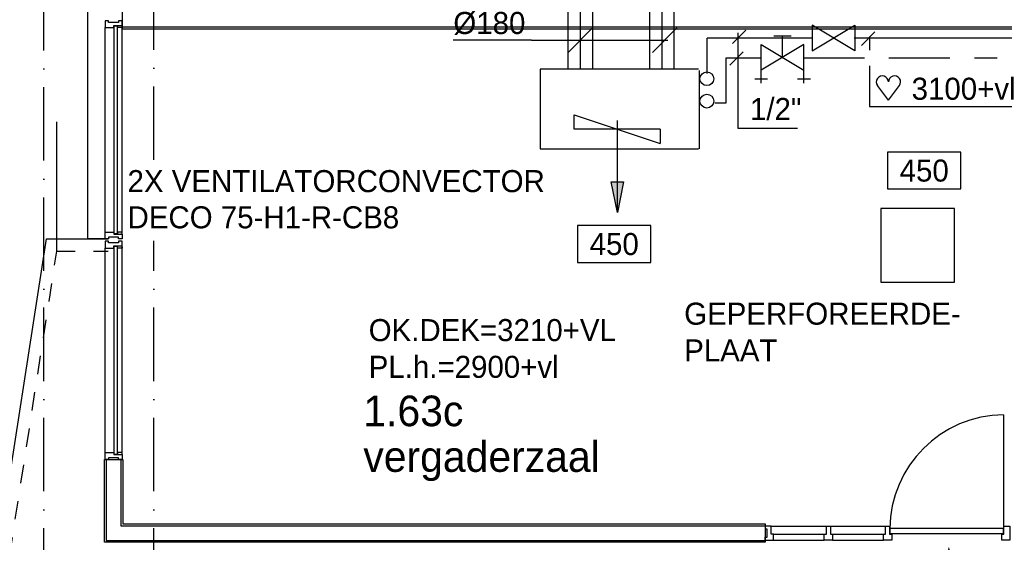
# Model space of a CAD drawing. Extents: x -39327 to 109237, y 358172 to 442272.
# Tile 50 of 96: x 53412 to 61459, y 413025 to 417293. Entities that reach past the tile are written whole.
import ezdxf
from ezdxf.enums import TextEntityAlignment as Align

# ---------------------------------------------------------------- set-up
doc = ezdxf.new("R2010")
doc.units = 0
doc.header["$LTSCALE"] = 100
for name, pattern in [('2322107', [2000, 1000, 1000]), ('2322108', [7, 5, -2]), ('CENTER2', [11.25, 7.5, -1.25, 1.25, -1.25]), ('DASHDOT', [9, 6, -1.5, 0, -1.5]), ('DASHED', [3, 1.5, -1.5]), ('LURETOUR', [6, 4, -2])]:
    doc.linetypes.add(name, pattern=pattern)
doc.layers.get('0').update_dxf_attribs({"linetype": 'CONTINUOUS'})
for name, color, linetype in [('AL$1----_MAATVOERING', 7, 'CONTINUOUS'), ('AL$7----_STRAMIEN', 1, 'DASHDOT'), ('AL21----_BUITENWAND', 4, 'CONTINUOUS'), ('AL22----_BINNENWAND', 7, 'CONTINUOUS'), ('AL23----_VLOEREN', 4, 'CONTINUOUS'), ('AL31----_BUITENKOZ', 7, 'CONTINUOUS'), ('AL32----_BINNENKOZ', 7, 'CONTINUOUS'), ('AL34----_BALUSTRADES', 4, 'DASHED'), ('ALXOU---_GLAS', 7, 'CONTINUOUS'), ('BOUW', 8, 'CONTINUOUS'), ('WL$1----', 4, 'CONTINUOUS'), ('WL561---', 4, 'CONTINUOUS'), ('WL561---_AANVOER', 4, 'CONTINUOUS'), ('WL561---_RETOUR', 4, 'CONTINUOUS'), ('WL570---', 3, 'CONTINUOUS'), ('WL570---_HARTLIJN', 1, 'CONTINUOUS'), ('WL570---_RETOUR', 3, 'CONTINUOUS'), ('WL570---_TOEVOER', 3, 'CONTINUOUS'), ('WM570---', 1, 'CONTINUOUS')]:
    doc.layers.add(name, color=color, linetype=linetype)
doc.styles.add('BURO-018', font='BUROFONT.shx', dxfattribs={"height": 180})
doc.styles.add('BURO-025', font='BUROFONT.shx', dxfattribs={"height": 250})

# ---------------------------------------------------------------- blocks, each defined once
blk = doc.blocks.new('LU-ORND')
at = {"color": 0, "linetype": 'CONTINUOUS'}
for p, q in [((-3, 1.5), (-3, -1.5)), ((3, 1.5), (-3, 1.5)), ((3, -1.5), (3, 1.5)), ((-3, -1.5), (3, -1.5))]:
    blk.add_line(p, q, dxfattribs=at)
blk = doc.blocks.new('2322615')
at = {"color": 0, "linetype": 'CONTINUOUS'}
for p, q in [((-2.5, -7.5), (2.5, 7.5)), ((0, 7.5), (2.5, 7.5)), ((0, 7.5), (0, -7.5)), ((0, -7.5), (-2.5, -7.5))]:
    blk.add_line(p, q, dxfattribs=at)
at = {"color": 0, "linetype": 'CONTINUOUS', "style": 'BURO-018', "flags": 1}
blk.add_attdef('W_ID', (0, 0), '', height=1.8, dxfattribs=at)
blk = doc.blocks.new('LU-PIJL7')
at = {"color": 0, "linetype": 'CONTINUOUS'}
for p, q in [((0, 0), (-15, 0)), ((-5, -1), (-5, 1)), ((-5, 1), (0, 0)), ((0, 0), (-5, -1))]:
    blk.add_line(p, q, dxfattribs=at)
blk.add_solid([(-5, 1), (-5, -1), (0, 0)], dxfattribs=at)
blk = doc.blocks.new('HART')
at = {"color": 1}
for q in [(-39.7, 52.4), (39.7, 52.4)]:
    blk.add_line((0, 0), q, dxfattribs=at)
for centre, start, end in [((-22.1, 65.7), 0, 217.1867), ((22.1, 65.7), 322.8133, 180)]:
    blk.add_arc(centre, 22.1, start, end, dxfattribs=at)
blk = doc.blocks.new('LU-ORNAM-25825800')
at = {"color": 0, "linetype": 'CONTINUOUS'}
for p, q in [((300, 300), (-300, 300)), ((-300, 300), (-300, -300)), ((300, -300), (300, 300)), ((-300, -300), (300, -300))]:
    blk.add_line(p, q, dxfattribs=at)
blk = doc.blocks.new('3048301')
at = {"color": 0, "linetype": 'CONTINUOUS'}
for p, q in [((-2.5, 1.5), (2.5, -1.5)), ((-2.5, -1.5), (-2.5, 1.5)), ((2.5, 1.5), (-2.5, -1.5)), ((2.5, -1.5), (2.5, 1.5))]:
    blk.add_line(p, q, dxfattribs=at)
at = {"color": 0, "linetype": 'CONTINUOUS', "style": 'BURO-018', "flags": 1}
blk.add_attdef('CV_MATCODE', (0, 0), '', height=1.8, dxfattribs=at)
blk = doc.blocks.new('3048301A')
at = {"color": 0, "linetype": 'CONTINUOUS'}
for p, q in [((-1, 2.5), (1, 2.5)), ((0, 0), (0, 2.5)), ((-2.5, 1.5), (2.5, -1.5)), ((-2.5, -3), (-2.5, 1.5)), ((2.5, 1.5), (-2.5, -1.5)), ((2.5, -3), (2.5, 1.5)), ((-3.25, -2.5), (-1.75, -2.5)), ((1.75, -2.5), (3.25, -2.5))]:
    blk.add_line(p, q, dxfattribs=at)
at = {"color": 0, "linetype": 'CONTINUOUS', "style": 'BURO-018', "flags": 1}
blk.add_attdef('CV_MATCODE', (0, 0), '', height=1.8, dxfattribs=at)
blk = doc.blocks.new('LU-1D-K-C8')
at = {"color": 0, "linetype": 'CONTINUOUS'}
for p, q in [((-0.5, 100), (0.5, 100)), ((-0.5, -100), (0.5, -100))]:
    blk.add_line(p, q, dxfattribs=at)
at = {"layer": 'WL570---_HARTLIJN', "linetype": 'CENTER2'}
blk.add_line((-0.5, 0), (0.5, 0), dxfattribs=at)

msp = doc.modelspace()

# ---------------------------------------------------------------- linework, layer by layer
at = {"color": 8, "linetype": 'CONTINUOUS'}
for p, q in [((60004.5, 413089.8), (60004.5, 413156.8)), ((60004.5, 413156.8), (60037.5, 413156.8)), ((60037.5, 413156.8), (60037.5, 413089.8)), ((60488, 413089.8), (60488, 413156.8)), ((60488, 413156.8), (60521, 413156.8)), ((60521, 413156.8), (60521, 413089.8)), ((59987.5, 413042.8), (59987.5, 413089.8)), ((59987.5, 413089.8), (60004.5, 413089.8)), ((60037.5, 413089.8), (60054.5, 413089.8)), ((60054.5, 413089.8), (60054.5, 413042.8)), ((60471, 413042.8), (60471, 413089.8)), ((60471, 413089.8), (60488, 413089.8)), ((60521, 413089.8), (60538, 413089.8)), ((60538, 413089.8), (60538, 413042.8)), ((60054.5, 413042.8), (59987.5, 413042.8)), ((60538, 413042.8), (60471, 413042.8))]:
    msp.add_line(p, q, dxfattribs=at)
at = {"color": 2, "linetype": 'CONTINUOUS'}
for centre in [(59027.6, 416810.9), (59027.6, 416627.8)]:
    msp.add_circle(centre, 56.2, dxfattribs=at)
at = {"layer": 'AL$1----_MAATVOERING', "color": 8}
msp.add_line((53715, 415401.8), (53715, 416458.9), dxfattribs=at)
at = {"layer": 'AL$7----_STRAMIEN', "color": 1}
for p, q in [((53608, 402640.1), (53608, 438822.2)), ((54508, 416147), (54508, 438822.2)), ((54508, 402640.1), (54508, 415485.6))]:
    msp.add_line(p, q, dxfattribs=at)
at = {"layer": 'AL21----_BUITENWAND', "color": 8}
for p, q in [((53968, 415501.8), (53968, 437932.8)), ((54109, 415501.8), (53968, 415501.8))]:
    msp.add_line(p, q, dxfattribs=at)
at = {"layer": 'AL22----_BINNENWAND', "color": 8}
for p, q in [((54248, 417367.8), (54248, 417217.8)), ((54248, 417217.8), (68858, 417217.8)), ((61453, 414066.8), (61453, 413136.8)), ((54103.5, 413024.8), (54103.5, 413701.8)), ((54103.5, 413701.8), (54253.5, 413701.8)), ((54253.5, 413701.8), (54253.5, 413174.8)), ((54253.5, 413174.8), (59504, 413174.8)), ((59504, 413174.8), (59504, 413024.8)), ((60037.5, 413156.8), (60488, 413156.8)), ((60523, 413136.8), (60523, 413095.8)), ((61453, 413136.8), (60523, 413136.8)), ((61453, 413095.8), (61453, 413136.8)), ((60054.5, 413089.8), (60471, 413089.8)), ((60523, 413095.8), (61453, 413095.8)), ((59504, 413024.8), (54103.5, 413024.8)), ((60054.5, 413042.8), (60471, 413042.8))]:
    msp.add_line(p, q, dxfattribs=at)
at = {"layer": 'AL22----_BINNENWAND', "color": 8, "linetype": 'CONTINUOUS'}
for p, q in [((68873, 417232.8), (54248, 417232.8)), ((54118.5, 413701.8), (54118.5, 413039.8)), ((54238.5, 413701.8), (54238.5, 413159.8)), ((54238.5, 413159.8), (59504, 413159.8)), ((54118.5, 413039.8), (59504, 413039.8))]:
    msp.add_line(p, q, dxfattribs=at)
at = {"layer": 'AL22----_BINNENWAND', "color": 8}
msp.add_lwpolyline([(61505, 413156.8), (61505, 413042.8), (61438, 413042.8), (61438, 413089.8), (61455, 413089.8), (61455, 413156.8), (61505, 413156.8)], dxfattribs=at)
msp.add_arc((61461.8, 413128), 938.9, 90.53799, 179.46201, dxfattribs=at)
at = {"layer": 'AL23----_VLOEREN', "color": 8}
for p, q in [((52525.3, 408387), (53630.5, 415501.8)), ((53630.5, 415501.8), (54134.5, 415501.8))]:
    msp.add_line(p, q, dxfattribs=at)
at = {"layer": 'AL31----_BUITENKOZ', "color": 8, "linetype": 'CONTINUOUS'}
for points in [[(54248, 417244.8), (54248, 417283.8), (54242, 417283.8), (54228, 417283.8), (54228, 417283.8), (54218, 417283.8), (54218, 417269.8), (54138, 417269.8), (54138, 417283.8), (54129, 417283.8), (54129, 417283.8), (54115, 417283.8), (54109, 417283.8), (54109, 417264.8), (54109, 417227.8), (54116, 417227.8), (54120, 417227.8), (54128, 417227.8), (54181, 417227.8), (54181, 417244.8)], [(54211, 417244.8), (54243, 417244.8), (54243, 417239.8), (54248, 417239.8), (54248, 417227.8), (54211, 417227.8)], [(54248, 415540.8), (54248, 415501.8), (54242, 415501.8), (54228, 415501.8), (54228, 415501.8), (54218.5, 415501.8), (54218.5, 415515.8), (54138.5, 415515.8), (54138.5, 415501.8), (54128.5, 415501.8), (54128.5, 415501.8), (54115, 415501.8), (54109, 415501.8), (54109, 415520.7), (54109, 415557.8), (54116, 415557.8), (54120, 415557.8), (54128, 415557.8), (54181, 415557.8), (54181, 415540.8)], [(54211, 415540.8), (54243, 415540.8), (54243, 415545.8), (54248, 415545.8), (54248, 415557.8), (54211, 415557.8)], [(54248, 415444.8), (54248, 415483.8), (54242, 415483.8), (54228, 415483.8), (54228, 415483.8), (54218, 415483.8), (54218, 415469.8), (54138, 415469.8), (54138, 415483.8), (54129, 415483.8), (54129, 415483.8), (54115, 415483.8), (54109, 415483.8), (54109, 415464.8), (54109, 415427.8), (54116, 415427.8), (54120, 415427.8), (54128, 415427.8), (54181, 415427.8), (54181, 415444.8)], [(54211, 415444.8), (54243, 415444.8), (54243, 415439.8), (54248, 415439.8), (54248, 415427.8), (54211, 415427.8)], [(54248, 413740.8), (54248, 413701.8), (54242, 413701.8), (54228, 413701.8), (54228, 413701.8), (54218.5, 413701.8), (54218.5, 413715.8), (54138.5, 413715.8), (54138.5, 413701.8), (54128.5, 413701.8), (54128.5, 413701.8), (54115, 413701.8), (54109, 413701.8), (54109, 413720.7), (54109, 413757.8), (54116, 413757.8), (54120, 413757.8), (54128, 413757.8), (54181, 413757.8), (54181, 413740.8)], [(54211, 413740.8), (54243, 413740.8), (54243, 413745.8), (54248, 413745.8), (54248, 413757.8), (54211, 413757.8)]]:
    msp.add_lwpolyline(points, close=True, dxfattribs=at)
at = {"layer": 'AL31----_BUITENKOZ', "color": 8}
for points in [[(54109, 415557.8), (54109, 417227.8)], [(54248, 415557.8), (54248, 417227.8)], [(54109, 413757.8), (54109, 415427.8)], [(54248, 413757.8), (54248, 415427.8)]]:
    msp.add_lwpolyline(points, dxfattribs=at)
at = {"layer": 'AL32----_BINNENKOZ', "color": 8}
for p, q in [((59554, 413156.8), (60004.5, 413156.8)), ((59571, 413089.8), (59987.5, 413089.8)), ((59571, 413042.8), (59987.5, 413042.8))]:
    msp.add_line(p, q, dxfattribs=at)
for points in [[(59504, 413065.8), (59504, 413042.8), (59571, 413042.8), (59571, 413089.8), (59554, 413089.8), (59554, 413156.8), (59504, 413156.8)], [(59504, 413156.8), (59504, 413132.8)], [(59504, 413042.8), (59504, 413065.8), (59521, 413065.8), (59521, 413132.8), (59504, 413132.8)]]:
    msp.add_lwpolyline(points, dxfattribs=at)
at = {"layer": 'AL34----_BALUSTRADES', "color": 8}
for p, q in [((52640.5, 408469), (53715, 415401.8)), ((53715, 415401.8), (54134, 415401.8))]:
    msp.add_line(p, q, dxfattribs=at)
at = {"layer": 'ALXOU---_GLAS', "color": 8}
for points in [[(54183, 417242.8), (54209, 417242.8), (54209, 415542.8), (54183, 415542.8)], [(54183, 415442.8), (54209, 415442.8), (54209, 413742.8), (54183, 413742.8)]]:
    msp.add_lwpolyline(points, close=True, dxfattribs=at)
at = {"layer": 'WL$1----'}
for p, q in [((57665.9, 416888.1), (57665.9, 416238.1)), ((58957.9, 416888.1), (57665.9, 416888.1)), ((58965.2, 416878.9), (58965.2, 416238.1)), ((57665.9, 416238.1), (58957.9, 416238.1))]:
    msp.add_line(p, q, dxfattribs=at)
at = {"layer": 'WL561---_AANVOER', "linetype": '2322107'}
for p, q in [((59030.3, 416854.3), (59030.3, 417140.8)), ((59884.1, 417140.8), (59030.3, 417140.8)), ((62909.8, 417140.8), (60231.8, 417140.8)), ((59184.2, 416614.3), (59184.2, 416980.6))]:
    msp.add_line(p, q, dxfattribs=at)
at = {"layer": 'WL561---_RETOUR', "linetype": '2322108'}
for p, q in [((59184.2, 416980.6), (59467, 416980.6)), ((59814.6, 416980.6), (61400.2, 416980.6)), ((59093.7, 416614.3), (59184.2, 416614.3))]:
    msp.add_line(p, q, dxfattribs=at)
at = {"layer": 'WL570---', "color": 1}
for p, q in [((59236.2, 417097.3), (59346.9, 417208)), ((59280.5, 417185.8), (59280.5, 416407.2)), ((60291, 417081.7), (60401.7, 417192.4)), ((60356.4, 417154.3), (60356.6, 417043.6)), ((59214.1, 416920.2), (59324.8, 417030.9)), ((60356.8, 416916.1), (60357.5, 416583.1)), ((60357.5, 416583.1), (61547.1, 416584.7)), ((59280.5, 416407.2), (59767.7, 416407.2))]:
    msp.add_line(p, q, dxfattribs=at)
msp.add_lwpolyline([(61005.6, 412988.2, 0, 181, 0), (61005.6, 412663.1, 181, 181, 0)], format="xyseb", dxfattribs=at)
at = {"layer": 'WM570---', "linetype": 'CONTINUOUS'}
for p, q in [((57894.8, 417026.2), (58094.2, 417225.6)), ((58583.8, 417026.2), (58783.2, 417225.6)), ((57594.5, 417125.9), (56954.6, 417125.9)), ((57594.5, 417125.9), (58709, 417125.9))]:
    msp.add_line(p, q, dxfattribs=at)

# ---------------------------------------------------------------- block references
at = {"layer": 'WL$1----', "xscale": 46.8, "yscale": 46.8, "zscale": 46.8, "rotation": 270.0000000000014}
msp.add_blockref('2322615', (58294.7, 416399.8), dxfattribs=at)
at = {"layer": 'WL561---', "color": 2, "xscale": 70, "yscale": 70, "zscale": 70}
msp.add_blockref('3048301A', (59645.8, 416985.4), dxfattribs=at)
at = {"layer": 'WL561---_AANVOER', "color": 2, "xscale": 70, "yscale": 70, "zscale": 70, "rotation": 180}
msp.add_blockref('3048301', (60062.9, 417144.3), dxfattribs=at)
at = {"layer": 'WL570---_RETOUR', "linetype": 'LURETOUR', "xscale": 494.6051647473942, "rotation": 90}
for p in [(57994.5, 417138.4), (58661.5, 417138.4)]:
    msp.add_blockref('LU-1D-K-C8', p, dxfattribs=at)
at = {"layer": 'WL570---_RETOUR'}
msp.add_blockref('LU-ORNAM-25825800', (60750.2, 415450.1), dxfattribs=at)
at = {"layer": 'WL570---_TOEVOER', "xscale": 50, "yscale": 50, "zscale": 50, "rotation": 270}
msp.add_blockref('LU-PIJL7', (58296.2, 415718.4), dxfattribs=at)
at = {"layer": 'WM570---', "xscale": 2.25, "yscale": 2.25, "zscale": 2.25}
msp.add_blockref('HART', (60511.8, 416636.5), dxfattribs=at)
at = {"layer": 'WM570---'}
ref = msp.add_blockref('LU-ORND', (60803.9, 416060.8), dxfattribs=dict(at, xscale=100, yscale=100, zscale=100))
ref.add_attrib('LU_TEXT1', '450', dxfattribs={"layer": '0', "color": 1, "linetype": 'CONTINUOUS', "height": 180, "style": 'BURO-018'}).set_placement((60803.9, 416060.8), align=Align.MIDDLE)
ref = msp.add_blockref('LU-ORND', (58270.5, 415460.7), dxfattribs=dict(at, xscale=100, yscale=100, zscale=100))
ref.add_attrib('LU_TEXT1', '450', dxfattribs={"layer": '0', "color": 1, "linetype": 'CONTINUOUS', "height": 180, "style": 'BURO-018'}).set_placement((58270.5, 415460.7), align=Align.MIDDLE)

# ---------------------------------------------------------------- texts
at = {"layer": 'BOUW', "color": 1, "style": 'BURO-018'}
for s, p in [('OK.DEK=3210+VL', (56263.9, 414667.8)), ('PL.h.=2900+vl', (56263.9, 414367.8))]:
    msp.add_text(s, height=180, dxfattribs=at).set_placement(p)
at = {"layer": 'BOUW', "style": 'BURO-025'}
for s, p in [('1.63c', (56219.9, 413972.9)), ('vergaderzaal', (56219.9, 413599.9))]:
    msp.add_text(s, height=250, dxfattribs=at).set_placement(p)
at = {"layer": 'WL570---', "color": 1, "style": 'BURO-018'}
for s, p in [('1/2"', (59380.1, 416473.6)), ('2X VENTILATORCONVECTOR', (54292.8, 415884.5)), ('DECO 75-H1-R-CB8', (54292.8, 415588.8)), ('GEPERFOREERDE-', (58842.2, 414801.8)), ('PLAAT', (58842.2, 414501.8))]:
    msp.add_text(s, height=180, dxfattribs=at).set_placement(p)
at = {"layer": 'WM570---', "linetype": 'CONTINUOUS', "style": 'BURO-018'}
msp.add_text('%%c180', height=180, dxfattribs=at).set_placement((57544.5, 417175.9), align=Align.RIGHT)
at = {"layer": 'WM570---', "color": 1, "style": 'BURO-018'}
msp.add_text('3100+vl', height=180, dxfattribs=at).set_placement((60701.2, 416638.9))

doc.saveas('drawing.dxf')
